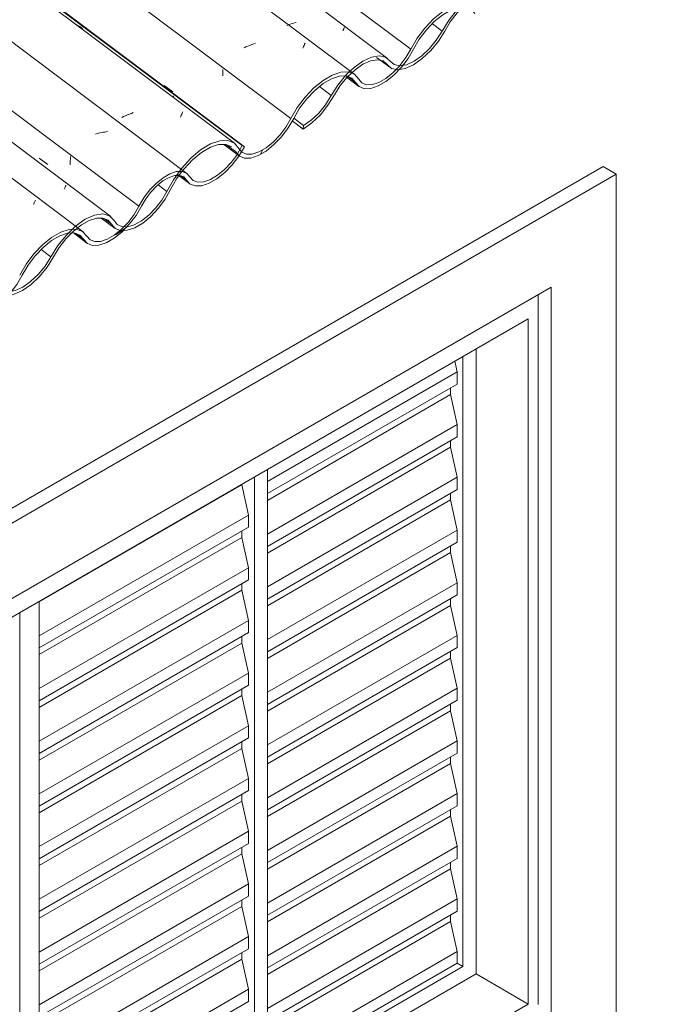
# Model space of a CAD drawing. Header units: metres. Extents: x -15.1 to 0.1, y 4.4 to 14.1.
# Tile 12 of 71: x -6.545 to -5.853, y 6.648 to 7.715. Entities that reach past the tile are written whole.
import ezdxf

# ---------------------------------------------------------------- set-up
doc = ezdxf.new("R2010")
doc.units = ezdxf.units.M
for name, color, linetype, lineweight in [('A-GLAZ', 7, 'Continuous', 5), ('A-GLAZ-CWMG', 7, 'Continuous', 5), ('A-WALL', 7, 'Continuous', 5), ('I-WALL', 7, 'Continuous', 5)]:
    doc.layers.add(name, color=color, linetype=linetype, lineweight=lineweight)
pattern_1 = [(35.687, (-7.777, 10.054), (0.23241475, 0.22210937), [0.0118, -0.2028, 0.0118, -1.347]), (35.687, (-7.777, 10.054), (0.23241475, 0.22210937), [-0.22641, -0.2028, 0.0118, -0.41741, -0.71536]), (35.687, (-7.777, 10.054), (0.23241475, 0.22210937), [-0.85843, 0.0118, -0.2028, 0.0118, -0.48895]), (35.687, (-7.777, 10.054), (0.23241475, 0.22210937), [-1.085, -0.13127, 0.0118, -0.34588]), (137.177, (-7.69, 10.144), (-0.1665248, 0.04396), [0.00654, -0.11229, 0.00654, -0.74603]), (137.177, (-7.69, 10.144), (-0.1665248, 0.04396), [-0.12536, -0.11229, 0.00654, -0.23112, -0.39609]), (137.177, (-7.69, 10.144), (-0.1665248, 0.04396), [-0.47531, 0.00654, -0.11229, 0.00654, -0.27073]), (137.177, (-7.69, 10.144), (-0.1665248, 0.04396), [-0.60067, -0.07268, 0.00654, -0.19151]), (247.064, (-7.661, 10.275), (-0.06588675, -0.266069), [0.0123, -0.21134, 0.0123, -1.404]), (247.064, (-7.661, 10.275), (-0.06588675, -0.266069), [-0.23595, -0.21134, 0.0123, -0.43499, -0.74548]), (247.064, (-7.661, 10.275), (-0.06588675, -0.266069), [-0.89458, 0.0123, -0.21134, 0.0123, -0.50954]), (247.064, (-7.661, 10.275), (-0.06588675, -0.266069), [-1.131, -0.1368, 0.0123, -0.36044])]

# ---------------------------------------------------------------- blocks, each defined once
blk = doc.blocks.new('JANELA DE CORRE_305-ISO_010')
at = {"layer": 'A-GLAZ'}
for p, q in [((-2.9284, 8.4112), (-2.9284, 9.1809)), ((-3.975, 8.5563), (-2.9391, 9.1544)), ((-2.9391, 9.1544), (-2.9391, 8.4114)), ((-2.9956, 8.4441), (-2.9956, 9.1217)), ((-3.0098, 9.1136), (-3.0098, 8.4522)), ((-3.0186, 9.1085), (-3.0161, 9.097)), ((-3.0161, 9.097), (-3.2219, 8.9782)), ((-3.0161, 9.097), (-3.0161, 9.0838)), ((-3.0161, 9.0838), (-3.2219, 8.965)), ((-3.0232, 9.0797), (-3.0232, 9.0725)), ((-3.0232, 9.0725), (-3.2219, 8.9577)), ((-3.0232, 9.0725), (-3.0161, 9.0398)), ((-3.0161, 9.0398), (-3.2219, 8.921)), ((-3.0161, 9.0398), (-3.0161, 9.0266)), ((-3.0161, 9.0266), (-3.2219, 8.9078)), ((-3.0232, 9.0153), (-3.2219, 8.9006)), ((-3.0232, 9.0225), (-3.0232, 9.0153)), ((-3.0232, 9.0153), (-3.0161, 8.9827)), ((-3.236, 8.9829), (-3.236, 8.2971)), ((-3.2219, 8.2889), (-3.2219, 8.9911)), ((-3.0161, 8.9827), (-3.2219, 8.8639)), ((-3.0161, 8.9827), (-3.0161, 8.9695)), ((-3.2495, 8.9745), (-3.4694, 8.8475)), ((-3.2495, 8.9752), (-3.2495, 8.9745)), ((-3.2495, 8.9745), (-3.2424, 8.9418)), ((-3.0161, 8.9695), (-3.2219, 8.8507)), ((-3.0232, 8.9654), (-3.0232, 8.9582)), ((-3.0232, 8.9582), (-3.2219, 8.8434)), ((-3.0232, 8.9582), (-3.0161, 8.9255)), ((-3.2424, 8.9418), (-3.4694, 8.8108)), ((-3.2424, 8.9418), (-3.2424, 8.9286)), ((-3.2424, 8.9286), (-3.4694, 8.7976)), ((-3.2495, 8.9173), (-3.4694, 8.7904)), ((-3.2495, 8.9246), (-3.2495, 8.9173)), ((-3.2495, 8.9173), (-3.2424, 8.8847)), ((-3.0161, 8.9255), (-3.2219, 8.8067)), ((-3.0161, 8.9255), (-3.0161, 8.9123)), ((-3.0161, 8.9123), (-3.2219, 8.7935)), ((-3.0232, 8.9082), (-3.0232, 8.901)), ((-3.0232, 8.901), (-3.2219, 8.7863)), ((-3.0232, 8.901), (-3.0161, 8.8683)), ((-3.2424, 8.8847), (-3.4694, 8.7536)), ((-3.2424, 8.8847), (-3.2424, 8.8715)), ((-3.2424, 8.8715), (-3.4694, 8.7404)), ((-3.2495, 8.8674), (-3.2495, 8.8602)), ((-3.0161, 8.8683), (-3.2219, 8.7495)), ((-3.0161, 8.8683), (-3.0161, 8.8552)), ((-3.2495, 8.8602), (-3.4694, 8.7332)), ((-3.2495, 8.8602), (-3.2424, 8.8275)), ((-3.0161, 8.8552), (-3.2219, 8.7364)), ((-3.4694, 8.1624), (-3.4694, 8.8482)), ((-3.0232, 8.8438), (-3.2219, 8.7291)), ((-3.0232, 8.8511), (-3.0232, 8.8438)), ((-3.0232, 8.8438), (-3.0161, 8.8112)), ((-3.4906, 8.836), (-3.4906, 8.1338)), ((-3.2424, 8.8275), (-3.4694, 8.6965)), ((-3.2424, 8.8275), (-3.2424, 8.8143)), ((-3.2424, 8.8143), (-3.4694, 8.6833)), ((-3.2495, 8.8103), (-3.2495, 8.803)), ((-3.0161, 8.8112), (-3.2219, 8.6924)), ((-3.0161, 8.8112), (-3.0161, 8.798)), ((-3.2495, 8.803), (-3.4694, 8.6761)), ((-3.2495, 8.803), (-3.2424, 8.7704)), ((-3.0161, 8.798), (-3.2219, 8.6792)), ((-3.0232, 8.7939), (-3.0232, 8.7867)), ((-3.0232, 8.7867), (-3.2219, 8.672)), ((-3.0232, 8.7867), (-3.0161, 8.754)), ((-3.2424, 8.7704), (-3.4694, 8.6393)), ((-3.2424, 8.7704), (-3.2424, 8.7572)), ((-3.2424, 8.7572), (-3.4694, 8.6261)), ((-3.2495, 8.7459), (-3.4694, 8.6189)), ((-3.2495, 8.7531), (-3.2495, 8.7459)), ((-3.2495, 8.7459), (-3.2424, 8.7132)), ((-3.0161, 8.754), (-3.2219, 8.6352)), ((-3.0161, 8.754), (-3.0161, 8.7409)), ((-3.0161, 8.7409), (-3.2219, 8.6221)), ((-3.0232, 8.7368), (-3.0232, 8.7295)), ((-3.0232, 8.7295), (-3.2219, 8.6148)), ((-3.0232, 8.7295), (-3.0161, 8.6969)), ((-3.2424, 8.7132), (-3.4694, 8.5822)), ((-3.2424, 8.7132), (-3.2424, 8.7)), ((-3.2424, 8.7), (-3.4694, 8.569)), ((-3.2495, 8.6959), (-3.2495, 8.6887)), ((-3.0161, 8.6969), (-3.2219, 8.5781)), ((-3.0161, 8.6969), (-3.0161, 8.6837)), ((-3.2495, 8.6887), (-3.4694, 8.5617)), ((-3.2495, 8.6887), (-3.2424, 8.6561)), ((-3.0161, 8.6837), (-3.2219, 8.5649)), ((-3.0232, 8.6724), (-3.2219, 8.5577)), ((-3.0232, 8.6796), (-3.0232, 8.6724)), ((-3.0232, 8.6724), (-3.0161, 8.6397)), ((-3.2424, 8.6561), (-3.4694, 8.525)), ((-3.2424, 8.6561), (-3.2424, 8.6429)), ((-3.2424, 8.6429), (-3.4694, 8.5118)), ((-3.0161, 8.6397), (-3.2219, 8.5209)), ((-3.0161, 8.6397), (-3.0161, 8.6265)), ((-3.2495, 8.6316), (-3.4694, 8.5046)), ((-3.2495, 8.6388), (-3.2495, 8.6316)), ((-3.2495, 8.6316), (-3.2424, 8.5989)), ((-3.0161, 8.6265), (-3.2219, 8.5077)), ((-3.0232, 8.6225), (-3.0232, 8.6152)), ((-3.0232, 8.6152), (-3.2219, 8.5005)), ((-3.0232, 8.6152), (-3.0161, 8.5826)), ((-3.2424, 8.5989), (-3.4694, 8.4678)), ((-3.2424, 8.5989), (-3.2424, 8.5857)), ((-3.2424, 8.5857), (-3.4694, 8.4547)), ((-3.2495, 8.5816), (-3.2495, 8.5744)), ((-3.0161, 8.5826), (-3.2219, 8.4638)), ((-3.0161, 8.5826), (-3.0161, 8.5694)), ((-3.2495, 8.5744), (-3.4694, 8.4474)), ((-3.2495, 8.5744), (-3.2424, 8.5417)), ((-3.0161, 8.5694), (-3.2219, 8.4506)), ((-3.0232, 8.5653), (-3.0232, 8.5581)), ((-3.0232, 8.5581), (-3.2219, 8.4434)), ((-3.0232, 8.5581), (-3.0161, 8.5254)), ((-3.2424, 8.5417), (-3.4694, 8.4107)), ((-3.2424, 8.5417), (-3.2424, 8.5286)), ((-3.2424, 8.5286), (-3.4694, 8.3975)), ((-3.2495, 8.5245), (-3.2495, 8.5172)), ((-3.0161, 8.5254), (-3.2219, 8.4066)), ((-3.0161, 8.5254), (-3.0161, 8.5122)), ((-3.2495, 8.5172), (-3.4694, 8.3903)), ((-3.2495, 8.5172), (-3.2424, 8.4846)), ((-3.0161, 8.5122), (-3.2219, 8.3934)), ((-3.0232, 8.5009), (-3.2219, 8.3862)), ((-3.0232, 8.5082), (-3.0232, 8.5009)), ((-3.0232, 8.5009), (-3.0161, 8.4683)), ((-3.2424, 8.4846), (-3.4694, 8.3535)), ((-3.2424, 8.4846), (-3.2424, 8.4714)), ((-3.2424, 8.4714), (-3.4694, 8.3404)), ((-3.0161, 8.4683), (-3.2219, 8.3495)), ((-3.0161, 8.4683), (-3.0161, 8.4559)), ((-3.2495, 8.4601), (-3.4694, 8.3331)), ((-3.2495, 8.4673), (-3.2495, 8.4601)), ((-3.2495, 8.4601), (-3.2424, 8.4274)), ((-3.0161, 8.4559), (-3.2219, 8.3371)), ((-3.0098, 8.4522), (-3.2219, 8.3297)), ((-3.0161, 8.4559), (-3.0098, 8.4522)), ((-3.2219, 8.3134), (-2.9956, 8.4441)), ((-2.9956, 8.4441), (-2.9391, 8.4114)), ((-3.2424, 8.4274), (-3.4694, 8.2964)), ((-3.2424, 8.4274), (-3.2424, 8.4143)), ((-2.9391, 8.4114), (-3.975, 7.8133)), ((-3.2424, 8.4143), (-3.4694, 8.2832))]:
    blk.add_line(p, q, dxfattribs=at)
blk = doc.blocks.new('FP_13-ISO_01')
at = {"layer": 'A-GLAZ-CWMG'}
blk.add_line((-6.4766, 7.4855), (-9.5262, 9.7745), dxfattribs=at)
at = {"layer": 'A-GLAZ-CWMG', "color": 9, "true_color": 0xc0c0c0}
for p, q in [((-6.5292, 7.5175), (-6.5289, 7.5183)), ((-6.5289, 7.5183), (-6.5286, 7.5191)), ((-6.5286, 7.5191), (-6.5283, 7.5198)), ((-6.5304, 7.5148), (-6.53, 7.5158)), ((-6.53, 7.5158), (-6.5296, 7.5167)), ((-6.5296, 7.5167), (-6.5292, 7.5175))]:
    blk.add_line(p, q, dxfattribs=at)
blk = doc.blocks.new('FP_14-ISO_01')
at = {"layer": 'A-GLAZ-CWMG', "color": 9, "true_color": 0xc0c0c0}
for p, q in [((-6.4906, 7.5596), (-6.4905, 7.5611)), ((-6.4905, 7.5611), (-6.4904, 7.5626)), ((-6.4904, 7.5626), (-6.4903, 7.5641)), ((-6.4903, 7.5656), (-6.4903, 7.5671)), ((-6.4903, 7.5641), (-6.4903, 7.5656)), ((-6.4907, 7.5581), (-6.4906, 7.5596))]:
    blk.add_line(p, q, dxfattribs=at)
blk = doc.blocks.new('FP_15-ISO_01')
at = {"layer": 'A-GLAZ-CWMG'}
blk.add_line((-6.364, 7.5487), (-9.4149, 9.8386), dxfattribs=at)
at = {"layer": 'A-GLAZ-CWMG', "color": 9, "true_color": 0xc0c0c0}
for p, q in [((-6.4582, 7.5926), (-6.4598, 7.5922)), ((-6.4565, 7.5929), (-6.4582, 7.5926)), ((-6.4549, 7.5933), (-6.4565, 7.5929)), ((-6.4533, 7.5935), (-6.4549, 7.5933)), ((-6.4517, 7.5938), (-6.4533, 7.5935)), ((-6.4501, 7.594), (-6.4517, 7.5938)), ((-6.4614, 7.5918), (-6.463, 7.5913)), ((-6.4598, 7.5922), (-6.4614, 7.5918))]:
    blk.add_line(p, q, dxfattribs=at)
blk = doc.blocks.new('FP_16-ISO_01')
at = {"layer": 'A-GLAZ-CWMG', "color": 9, "true_color": 0xc0c0c0}
blk.add_line((-6.3785, 7.6312), (-6.3785, 7.6328), dxfattribs=at)
blk = doc.blocks.new('FP_17-ISO_01')
at = {"layer": 'A-GLAZ-CWMG'}
blk.add_line((-6.3748, 7.548), (-6.3608, 7.5375), dxfattribs=at)
blk = doc.blocks.new('FP_18-ISO_01')
at = {"layer": 'A-GLAZ-CWMG'}
blk.add_line((-6.4871, 7.4841), (-6.4723, 7.4729), dxfattribs=at)
blk = doc.blocks.new('Rectangular Mullion - Telha Fibrocimento - Ondulada-1909083-ISO_01')
at = {"layer": 'A-GLAZ-CWMG', "true_color": 0xc0c0c0}
h = blk.add_hatch(dxfattribs=at)
h.set_pattern_fill('FP_2', color=9, style=0, pattern_type=2)
h.set_pattern_definition(pattern_1)
h.paths.add_polyline_path([(-7.0866, 7.1069), (-7.0756, 7.1149), (-7.0663, 7.1242), (-7.0591, 7.1333), (-7.0458, 7.1545), (-7.0369, 7.1649), (-7.028, 7.1727), (-7.0215, 7.1772), (-7.0123, 7.181), (-7.0059, 7.1821), (-6.9994, 7.1804), (-6.9901, 7.1726), (-6.9838, 7.1712), (-6.9744, 7.1732), (-6.9662, 7.177), (-6.9557, 7.1848), (-6.9463, 7.1941), (-6.9391, 7.2033), (-6.923, 7.228), (-6.9169, 7.2353), (-6.9088, 7.243), (-6.9015, 7.2485), (-6.8941, 7.2526), (-6.8862, 7.2552), (-6.8785, 7.255), (-6.8731, 7.2523), (-6.8659, 7.2439), (-6.8602, 7.2417), (-6.8526, 7.2421), (-6.843, 7.2459), (-6.8361, 7.25), (-6.8262, 7.2584), (-6.819, 7.2661), (-6.8102, 7.2789), (-6.7994, 7.2979), (-6.7909, 7.3093), (-6.78, 7.3202), (-6.7708, 7.3273), (-6.7625, 7.3321), (-6.7525, 7.335), (-6.7454, 7.335), (-6.7396, 7.3326), (-6.7315, 7.3227), (-6.7251, 7.3204), (-6.719, 7.3205), (-6.7101, 7.3236), (-6.7024, 7.328), (-6.6927, 7.3362), (-6.6843, 7.3453), (-6.677, 7.3555), (-6.6655, 7.3751), (-6.6566, 7.3864), (-6.6483, 7.3948), (-6.6379, 7.4026), (-6.6305, 7.4067), (-6.6211, 7.4093), (-6.6161, 7.4098), (-6.6123, 7.4135), (-6.6129, 7.4138), (-6.6211, 7.4135), (-6.6316, 7.4097), (-6.6405, 7.4045), (-6.6505, 7.3964), (-6.6617, 7.3841), (-6.6694, 7.3735), (-6.6824, 7.3518), (-6.6873, 7.3453), (-6.6946, 7.3376), (-6.7024, 7.3314), (-6.711, 7.3267), (-6.7173, 7.3247), (-6.7238, 7.3247), (-6.7291, 7.3273), (-6.7367, 7.3366), (-6.7437, 7.3394), (-6.7531, 7.3389), (-6.7625, 7.3356), (-6.7746, 7.3281), (-6.784, 7.3202), (-6.7944, 7.3088), (-6.8029, 7.297), (-6.8154, 7.2748), (-6.8241, 7.2642), (-6.8313, 7.2572), (-6.8376, 7.2523), (-6.8454, 7.248), (-6.853, 7.2459), (-6.8588, 7.246), (-6.8637, 7.2484), (-6.867, 7.2529), (-6.8721, 7.2579), (-6.8795, 7.2597), (-6.8896, 7.2579), (-6.8984, 7.2539), (-6.9095, 7.2459), (-6.919, 7.2369), (-6.9281, 7.2255), (-6.9425, 7.2026), (-6.9494, 7.1941), (-6.9577, 7.1863), (-6.9666, 7.1802), (-6.9757, 7.1765), (-6.9817, 7.1755), (-6.9878, 7.1768), (-6.9971, 7.1849), (-7.0039, 7.1863), (-7.0123, 7.1849), (-7.022, 7.1802), (-7.0322, 7.1727), (-7.0417, 7.1633), (-7.0491, 7.154), (-7.062, 7.1333), (-7.0694, 7.1242), (-7.0776, 7.1165), (-7.086, 7.1106)])
h.paths.add_polyline_path([(-6.5957, 7.3956), (-6.5888, 7.3959), (-6.5792, 7.3994), (-6.5711, 7.4044), (-6.5625, 7.4115), (-6.5534, 7.4217), (-6.5465, 7.4315), (-6.5354, 7.4503), (-6.5266, 7.4614), (-6.5184, 7.4697), (-6.5107, 7.4758), (-6.5008, 7.4813), (-6.4916, 7.4848), (-6.4881, 7.4882), (-6.4916, 7.488), (-6.5008, 7.485), (-6.513, 7.4774), (-6.5221, 7.4697), (-6.5319, 7.4589), (-6.5396, 7.4482), (-6.5507, 7.4293), (-6.5574, 7.4204), (-6.5662, 7.4117), (-6.5723, 7.4068), (-6.5808, 7.4021), (-6.5871, 7.4001), (-6.5938, 7.4001), (-6.5987, 7.4023), (-6.6068, 7.4114), (-6.6099, 7.4123), (-6.6136, 7.4089), (-6.609, 7.4068), (-6.6013, 7.3978), (-6.5963, 7.3959)])
h.paths.add_polyline_path([(-6.4663, 7.4705), (-6.4594, 7.4708), (-6.4504, 7.474), (-6.4416, 7.4794), (-6.4332, 7.4865), (-6.4247, 7.4957), (-6.4185, 7.5041), (-6.4077, 7.5221), (-6.401, 7.5305), (-6.3951, 7.5363), (-6.3898, 7.5405), (-6.3822, 7.5447), (-6.3771, 7.5464), (-6.3754, 7.5464), (-6.3723, 7.5507), (-6.3754, 7.5506), (-6.3833, 7.5477), (-6.3912, 7.5428), (-6.3979, 7.5373), (-6.4054, 7.5291), (-6.4121, 7.5198), (-6.4222, 7.503), (-6.4303, 7.493), (-6.4351, 7.488), (-6.443, 7.4817), (-6.4515, 7.477), (-6.4576, 7.475), (-6.4645, 7.475), (-6.4689, 7.4767), (-6.4777, 7.4861), (-6.4842, 7.4882), (-6.489, 7.484), (-6.4859, 7.4841), (-6.48, 7.4818), (-6.4719, 7.4727)])
h.paths.add_polyline_path([(-6.3546, 7.5351), (-6.3477, 7.5354), (-6.3385, 7.5388), (-6.3293, 7.5446), (-6.321, 7.5516), (-6.3127, 7.5608), (-6.3063, 7.5697), (-6.3016, 7.5775), (-6.3039, 7.5788), (-6.3111, 7.567), (-6.3183, 7.558), (-6.323, 7.5531), (-6.3321, 7.546), (-6.3398, 7.5417), (-6.3457, 7.5396), (-6.3531, 7.5396), (-6.3573, 7.5411), (-6.3656, 7.5494), (-6.3694, 7.5505), (-6.3724, 7.5465), (-6.3711, 7.5464), (-6.367, 7.5445), (-6.3603, 7.5371)])
at = {"layer": 'A-GLAZ-CWMG'}
for p, q in [((-6.3039, 7.5788), (-9.3583, 9.8713)), ((-6.3016, 7.5775), (-9.358, 9.8715)), ((-6.416, 7.5132), (-9.471, 9.8062)), ((-6.3039, 7.5788), (-6.309, 7.5698)), ((-6.3016, 7.5775), (-6.3039, 7.5788)), ((-6.3642, 7.5414), (-6.3703, 7.546)), ((-6.4758, 7.4771), (-6.4843, 7.4835))]:
    blk.add_line(p, q, dxfattribs=at)
for points in [[(-6.3642, 7.5414, 0), (-6.3603, 7.5371, 0), (-6.3546, 7.5351, 0), (-6.3477, 7.5354, 0), (-6.3398, 7.538, 0), (-6.3314, 7.5429, 0), (-6.3229, 7.5497, 0), (-6.3149, 7.558, 0), (-6.3076, 7.5675, 0), (-6.3016, 7.5775, 0)], [(-6.3092, 7.5696, 0), (-6.3157, 7.5608, 0), (-6.323, 7.5531, 0), (-6.3307, 7.5467, 0), (-6.3385, 7.5422, 0), (-6.3457, 7.5396, 0), (-6.3521, 7.5393, 0), (-6.3573, 7.5411, 0), (-6.3609, 7.545, 0)], [(-6.3609, 7.545, 0), (-6.3643, 7.5489, 0), (-6.3693, 7.5508, 0), (-6.3754, 7.5506, 0), (-6.3823, 7.5482, 0), (-6.3898, 7.5439, 0), (-6.3973, 7.5379, 0), (-6.4044, 7.5305, 0), (-6.4107, 7.5221, 0), (-6.416, 7.5132, 0)], [(-6.4132, 7.5131, 0), (-6.4085, 7.5211, 0), (-6.4029, 7.5285, 0), (-6.3965, 7.5351, 0), (-6.3899, 7.5405, 0), (-6.3833, 7.5443, 0), (-6.3771, 7.5464, 0), (-6.3716, 7.5466, 0), (-6.3673, 7.5449, 0), (-6.3642, 7.5414, 0)], [(-6.4758, 7.4771, 0), (-6.4719, 7.4727, 0), (-6.4663, 7.4705, 0), (-6.4594, 7.4708, 0), (-6.4515, 7.4734, 0), (-6.443, 7.4783, 0), (-6.4345, 7.4851, 0), (-6.4264, 7.4935, 0), (-6.4191, 7.503, 0), (-6.4132, 7.5131, 0)], [(-6.416, 7.5132, 0), (-6.4213, 7.5041, 0), (-6.4278, 7.4955, 0), (-6.4351, 7.488, 0), (-6.4428, 7.4818, 0), (-6.4504, 7.4774, 0), (-6.4576, 7.475, 0), (-6.4639, 7.4748, 0), (-6.4689, 7.4767, 0), (-6.4724, 7.4807, 0)], [(-6.4724, 7.4807, 0), (-6.477, 7.4858, 0), (-6.4835, 7.4883, 0), (-6.4916, 7.488, 0), (-6.5008, 7.485, 0), (-6.5107, 7.4792, 0), (-6.5206, 7.4712, 0), (-6.53, 7.4614, 0), (-6.5384, 7.4503, 0), (-6.5453, 7.4385, 0)], [(-6.5425, 7.4385, 0), (-6.5362, 7.4493, 0), (-6.5285, 7.4594, 0), (-6.5199, 7.4684, 0), (-6.5108, 7.4758, 0), (-6.5018, 7.481, 0), (-6.4933, 7.4838, 0), (-6.4859, 7.4841, 0), (-6.48, 7.4818, 0), (-6.4758, 7.4771, 0)], [(-6.6052, 7.4023, 0), (-6.6013, 7.3978, 0), (-6.5957, 7.3956, 0), (-6.5888, 7.3959, 0), (-6.5808, 7.3985, 0), (-6.5723, 7.4034, 0), (-6.5638, 7.4103, 0), (-6.5556, 7.4187, 0), (-6.5484, 7.4283, 0), (-6.5425, 7.4385, 0)]]:
    blk.add_polyline3d(points, dxfattribs=at)
for name in ['FP_15-ISO_01', 'FP_13-ISO_01', 'FP_16-ISO_01', 'FP_14-ISO_01', 'FP_17-ISO_01', 'FP_18-ISO_01']:
    blk.add_blockref(name, (0, 0), dxfattribs=at)
blk = doc.blocks.new('FP_21-ISO_01')
at = {"layer": 'A-GLAZ-CWMG'}
blk.add_line((-6.3239, 7.5801), (-6.3073, 7.5676), dxfattribs=at)
blk = doc.blocks.new('FP_22-ISO_01')
at = {"layer": 'A-GLAZ-CWMG'}
blk.add_line((-6.4568, 7.5002), (-6.4419, 7.4891), dxfattribs=at)
blk = doc.blocks.new('FP_27-ISO_01')
at = {"layer": 'A-GLAZ-CWMG'}
blk.add_line((-6.4463, 7.5018), (-9.4967, 9.7914), dxfattribs=at)
at = {"layer": 'A-GLAZ-CWMG', "color": 9, "true_color": 0xc0c0c0}
for p, q in [((-6.4969, 7.5316), (-6.4966, 7.5323)), ((-6.4966, 7.5323), (-6.4963, 7.533)), ((-6.4963, 7.533), (-6.496, 7.5336)), ((-6.496, 7.5336), (-6.4958, 7.5342)), ((-6.4958, 7.5342), (-6.4955, 7.5348)), ((-6.4955, 7.5348), (-6.4953, 7.5353)), ((-6.4953, 7.5353), (-6.4951, 7.5358))]:
    blk.add_line(p, q, dxfattribs=at)
blk = doc.blocks.new('FP_28-ISO_01')
at = {"layer": 'A-GLAZ-CWMG', "color": 9, "true_color": 0xc0c0c0}
blk.add_line((-6.524, 7.5653), (-6.5148, 7.5583), dxfattribs=at)
blk = doc.blocks.new('FP_29-ISO_01')
at = {"layer": 'A-GLAZ-CWMG'}
blk.add_line((-6.3123, 7.5815), (-9.4448, 9.9326), dxfattribs=at)
at = {"layer": 'A-GLAZ-CWMG', "color": 9, "true_color": 0xc0c0c0}
for p, q in [((-6.4835, 7.7099), (-6.4851, 7.7107)), ((-6.4818, 7.7089), (-6.4835, 7.7099)), ((-6.4802, 7.7079), (-6.4818, 7.7089)), ((-6.4787, 7.7069), (-6.4802, 7.7079)), ((-6.4771, 7.7058), (-6.4787, 7.7069)), ((-6.4221, 7.6146), (-6.4242, 7.6138)), ((-6.3691, 7.6137), (-6.3688, 7.6146)), ((-6.3688, 7.6146), (-6.3684, 7.6155)), ((-6.4326, 7.6104), (-6.4346, 7.6095)), ((-6.4305, 7.6113), (-6.4326, 7.6104)), ((-6.4284, 7.6122), (-6.4305, 7.6113)), ((-6.4263, 7.613), (-6.4284, 7.6122)), ((-6.4242, 7.6138), (-6.4263, 7.613)), ((-6.3708, 7.6096), (-6.3704, 7.6107)), ((-6.3704, 7.6107), (-6.37, 7.6118)), ((-6.37, 7.6118), (-6.3695, 7.6128)), ((-6.3695, 7.6128), (-6.3691, 7.6137))]:
    blk.add_line(p, q, dxfattribs=at)
blk = doc.blocks.new('FP_30-ISO_01')
at = {"layer": 'A-GLAZ-CWMG', "color": 9, "true_color": 0xc0c0c0}
for p, q in [((-6.325, 7.6558), (-6.3249, 7.6572)), ((-6.3249, 7.6572), (-6.3248, 7.6586)), ((-6.3248, 7.6601), (-6.3248, 7.6615)), ((-6.3248, 7.6586), (-6.3248, 7.6601)), ((-6.325, 7.6544), (-6.325, 7.6558)), ((-6.3885, 7.644), (-6.3792, 7.637))]:
    blk.add_line(p, q, dxfattribs=at)
blk = doc.blocks.new('FP_31-ISO_01')
at = {"layer": 'A-GLAZ-CWMG'}
blk.add_line((-6.1817, 7.6559), (-9.2314, 9.9449), dxfattribs=at)
at = {"layer": 'A-GLAZ-CWMG', "color": 9, "true_color": 0xc0c0c0}
for p, q in [((-6.2915, 7.6892), (-6.2936, 7.6884)), ((-6.2894, 7.69), (-6.2915, 7.6892)), ((-6.2365, 7.6883), (-6.2362, 7.6891)), ((-6.2362, 7.6891), (-6.2358, 7.6899)), ((-6.2999, 7.6859), (-6.3019, 7.685)), ((-6.2978, 7.6868), (-6.2999, 7.6859)), ((-6.2957, 7.6876), (-6.2978, 7.6868)), ((-6.2936, 7.6884), (-6.2957, 7.6876)), ((-6.2382, 7.6844), (-6.2377, 7.6854)), ((-6.2377, 7.6854), (-6.2373, 7.6864)), ((-6.2373, 7.6864), (-6.2369, 7.6874)), ((-6.2369, 7.6874), (-6.2365, 7.6883))]:
    blk.add_line(p, q, dxfattribs=at)
blk = doc.blocks.new('FP_39-ISO_01')
at = {"layer": 'A-GLAZ-CWMG'}
blk.add_line((-6.1912, 7.6534), (-6.1773, 7.643), dxfattribs=at)
blk = doc.blocks.new('Rectangular Mullion - Telha Fibrocimento - Ondulada-V20-ISO_01')
at = {"layer": 'A-GLAZ-CWMG', "true_color": 0xc0c0c0}
h = blk.add_hatch(dxfattribs=at)
h.set_pattern_fill('FP_2', color=9, style=0, pattern_type=2)
h.set_pattern_definition(pattern_1)
h.paths.add_polyline_path([(-6.6623, 7.3518), (-6.6513, 7.3599), (-6.642, 7.3692), (-6.6348, 7.3783), (-6.621, 7.4001), (-6.612, 7.4103), (-6.6037, 7.4177), (-6.5972, 7.4221), (-6.588, 7.426), (-6.5816, 7.427), (-6.5753, 7.4256), (-6.5662, 7.4177), (-6.5612, 7.4166), (-6.5574, 7.4204), (-6.5638, 7.422), (-6.5728, 7.4298), (-6.5799, 7.4312), (-6.588, 7.4298), (-6.5983, 7.4248), (-6.6091, 7.4166), (-6.6174, 7.4082), (-6.6265, 7.3964), (-6.6392, 7.3765), (-6.6452, 7.3692), (-6.6533, 7.3614), (-6.6618, 7.3552)])
h.paths.add_polyline_path([(-6.5578, 7.4165), (-6.5501, 7.4182), (-6.5419, 7.422), (-6.5314, 7.4297), (-6.522, 7.4391), (-6.5148, 7.4482), (-6.4984, 7.4734), (-6.4926, 7.4803), (-6.4842, 7.4882), (-6.4758, 7.4943), (-6.4689, 7.4979), (-6.4619, 7.5001), (-6.4542, 7.4999), (-6.4493, 7.4978), (-6.4416, 7.4889), (-6.4365, 7.4869), (-6.4343, 7.4889), (-6.4323, 7.4909), (-6.4351, 7.4913), (-6.4395, 7.4935), (-6.4438, 7.4989), (-6.4483, 7.5029), (-6.4552, 7.5047), (-6.4653, 7.5028), (-6.4758, 7.4977), (-6.4859, 7.4902), (-6.4947, 7.4818), (-6.5043, 7.4697), (-6.5176, 7.4482), (-6.5272, 7.4371), (-6.5334, 7.4313), (-6.5424, 7.4251), (-6.5514, 7.4214), (-6.5542, 7.4207), (-6.5574, 7.4169)])
h.paths.add_polyline_path([(-6.4329, 7.4868), (-6.4278, 7.4873), (-6.4187, 7.4909), (-6.4118, 7.4949), (-6.4019, 7.5034), (-6.3948, 7.511), (-6.3868, 7.5221), (-6.3751, 7.5429), (-6.3643, 7.5566), (-6.3555, 7.5654), (-6.3457, 7.5728), (-6.3375, 7.5773), (-6.3282, 7.58), (-6.3211, 7.5799), (-6.3153, 7.5775), (-6.309, 7.5698), (-6.3064, 7.5743), (-6.3124, 7.5816), (-6.3194, 7.5844), (-6.3293, 7.5837), (-6.3385, 7.5804), (-6.35, 7.5733), (-6.3603, 7.5646), (-6.3712, 7.5523), (-6.3788, 7.5416), (-6.3912, 7.5198), (-6.3979, 7.511), (-6.407, 7.5021), (-6.4133, 7.4973), (-6.4213, 7.4929), (-6.4296, 7.4901), (-6.4327, 7.487)])
h.paths.add_polyline_path([(-6.3017, 7.5653), (-6.2947, 7.5654), (-6.2858, 7.5686), (-6.2781, 7.573), (-6.2684, 7.5811), (-6.26, 7.5903), (-6.2527, 7.6005), (-6.2412, 7.6201), (-6.2323, 7.6314), (-6.224, 7.6397), (-6.2136, 7.6476), (-6.2062, 7.6517), (-6.1968, 7.6543), (-6.1919, 7.6548), (-6.188, 7.6585), (-6.1887, 7.6587), (-6.1968, 7.6584), (-6.2073, 7.6546), (-6.2162, 7.6495), (-6.2262, 7.6414), (-6.2375, 7.629), (-6.2451, 7.6185), (-6.2581, 7.5968), (-6.263, 7.5903), (-6.2704, 7.5826), (-6.2798, 7.5754), (-6.2867, 7.5717), (-6.293, 7.5697), (-6.2996, 7.5697), (-6.3052, 7.5716), (-6.3073, 7.5676), (-6.3039, 7.5662)])
h.paths.add_polyline_path([(-6.1714, 7.6406), (-6.1645, 7.6408), (-6.1556, 7.644), (-6.148, 7.6484), (-6.1383, 7.6565), (-6.1292, 7.6666), (-6.1224, 7.6762), (-6.1111, 7.6952), (-6.1023, 7.7064), (-6.0934, 7.7152), (-6.0864, 7.7208), (-6.0765, 7.7263), (-6.0673, 7.7298), (-6.0638, 7.7331), (-6.0673, 7.733), (-6.0765, 7.7299), (-6.0887, 7.7223), (-6.0963, 7.7162), (-6.1076, 7.7039), (-6.1153, 7.6932), (-6.1264, 7.6743), (-6.1332, 7.6654), (-6.1402, 7.658), (-6.148, 7.6518), (-6.1565, 7.6471), (-6.1628, 7.645), (-6.1695, 7.645), (-6.1741, 7.6468), (-6.1826, 7.6563), (-6.1856, 7.6573), (-6.1894, 7.6538), (-6.185, 7.6521), (-6.177, 7.6428), (-6.172, 7.6408)])
h.paths.add_polyline_path([(-6.042, 7.7155), (-6.0351, 7.7157), (-6.0262, 7.7189), (-6.0174, 7.7243), (-6.0089, 7.7314), (-6.0004, 7.7407), (-5.9942, 7.7491), (-5.9829, 7.7677), (-5.9767, 7.7755), (-5.9708, 7.7812), (-5.9655, 7.7855), (-5.9579, 7.7896), (-5.9528, 7.7913), (-5.9511, 7.7914), (-5.948, 7.7956), (-5.9511, 7.7955), (-5.959, 7.7927), (-5.9669, 7.7878), (-5.973, 7.7828), (-5.9812, 7.7741), (-5.987, 7.7661), (-5.9979, 7.748), (-6.006, 7.738), (-6.0109, 7.7329), (-6.0187, 7.7266), (-6.0272, 7.722), (-6.0333, 7.72), (-6.0402, 7.72), (-6.045, 7.7221), (-6.0527, 7.7308), (-6.06, 7.7331), (-6.0647, 7.7289), (-6.0616, 7.7291), (-6.0557, 7.7268), (-6.0476, 7.7176)])
h.paths.add_polyline_path([(-5.9304, 7.78), (-5.9234, 7.7803), (-5.9142, 7.7838), (-5.9065, 7.7884), (-5.8968, 7.7966), (-5.8884, 7.8058), (-5.8821, 7.8146), (-5.8774, 7.8225), (-5.8796, 7.8238), (-5.8864, 7.8125), (-5.894, 7.803), (-5.8987, 7.798), (-5.9071, 7.7913), (-5.9155, 7.7867), (-5.9214, 7.7846), (-5.9288, 7.7846), (-5.9335, 7.7866), (-5.9413, 7.7943), (-5.9451, 7.7955), (-5.9481, 7.7915), (-5.9468, 7.7913), (-5.9427, 7.7895), (-5.9354, 7.7819), (-5.933, 7.781)])
at = {"layer": 'A-GLAZ-CWMG'}
for p, q in [((-6.121, 7.6834), (-9.1761, 9.9765)), ((-6.2511, 7.6082), (-9.3063, 9.9013)), ((-6.1809, 7.6473), (-6.1894, 7.6537)), ((-6.3111, 7.5723), (-6.3216, 7.5802)), ((-6.3856, 7.5291), (-6.3951, 7.5363)), ((-6.4456, 7.4935), (-6.4542, 7.4999)), ((-6.5114, 7.4582), (-6.522, 7.4662))]:
    blk.add_line(p, q, dxfattribs=at)
for points in [[(-6.0481, 7.7256, 0), (-6.0527, 7.7308, 0), (-6.0592, 7.7333, 0), (-6.0673, 7.733, 0), (-6.0765, 7.7299, 0), (-6.0864, 7.7242, 0), (-6.0963, 7.7162, 0), (-6.1057, 7.7064, 0), (-6.1141, 7.6952, 0), (-6.121, 7.6834, 0)], [(-6.1182, 7.6835, 0), (-6.1119, 7.6942, 0), (-6.1042, 7.7044, 0), (-6.0956, 7.7134, 0), (-6.0865, 7.7207, 0), (-6.0775, 7.7259, 0), (-6.069, 7.7288, 0), (-6.0616, 7.7291, 0), (-6.0557, 7.7268, 0), (-6.0515, 7.7221, 0)], [(-6.1809, 7.6473, 0), (-6.177, 7.6428, 0), (-6.1714, 7.6406, 0), (-6.1645, 7.6408, 0), (-6.1565, 7.6435, 0), (-6.148, 7.6484, 0), (-6.1395, 7.6552, 0), (-6.1314, 7.6637, 0), (-6.1241, 7.6733, 0), (-6.1182, 7.6835, 0)], [(-6.121, 7.6834, 0), (-6.1264, 7.6743, 0), (-6.1329, 7.6656, 0)], [(-6.1775, 7.6509, 0), (-6.1821, 7.6562, 0), (-6.1887, 7.6587, 0), (-6.1968, 7.6584, 0), (-6.2062, 7.6553, 0), (-6.2162, 7.6495, 0), (-6.2262, 7.6414, 0), (-6.2357, 7.6314, 0), (-6.2442, 7.6201, 0), (-6.2511, 7.6082, 0)], [(-6.1331, 7.6654, 0), (-6.1402, 7.658, 0), (-6.148, 7.6518, 0), (-6.1556, 7.6474, 0), (-6.1628, 7.645, 0), (-6.169, 7.6448, 0), (-6.1741, 7.6468, 0), (-6.1775, 7.6509, 0)], [(-6.2481, 7.6084, 0), (-6.2418, 7.6193, 0), (-6.234, 7.6296, 0), (-6.2253, 7.6387, 0), (-6.2161, 7.6461, 0), (-6.207, 7.6514, 0), (-6.1985, 7.6542, 0), (-6.191, 7.6545, 0), (-6.185, 7.6521, 0), (-6.1809, 7.6473, 0)], [(-6.3111, 7.5723, 0), (-6.3073, 7.5676, 0), (-6.3017, 7.5653, 0), (-6.2947, 7.5654, 0), (-6.2867, 7.568, 0), (-6.2781, 7.573, 0), (-6.2695, 7.5799, 0), (-6.2613, 7.5885, 0), (-6.254, 7.5982, 0), (-6.2481, 7.6084, 0)], [(-6.2511, 7.6082, 0), (-6.2565, 7.599, 0), (-6.263, 7.5903, 0), (-6.2704, 7.5826, 0), (-6.2781, 7.5764, 0), (-6.2858, 7.572, 0), (-6.293, 7.5697, 0), (-6.2992, 7.5695, 0), (-6.3042, 7.5716, 0), (-6.3077, 7.5758, 0)], [(-6.3077, 7.5758, 0), (-6.3124, 7.5816, 0), (-6.3194, 7.5844, 0), (-6.3282, 7.5841, 0), (-6.3383, 7.5806, 0), (-6.349, 7.5741, 0), (-6.3597, 7.5652, 0), (-6.3698, 7.5542, 0), (-6.3786, 7.5419, 0), (-6.3856, 7.5291, 0)], [(-6.3693, 7.5509, 0), (-6.367, 7.5538, 0), (-6.3578, 7.5635, 0), (-6.3481, 7.5714, 0), (-6.3385, 7.577, 0), (-6.3295, 7.5799, 0), (-6.3216, 7.5801, 0), (-6.3153, 7.5775, 0)], [(-6.3817, 7.5313, 0), (-6.3751, 7.5429, 0), (-6.3693, 7.5509, 0)], [(-6.4456, 7.4935, 0), (-6.4416, 7.4889, 0), (-6.4359, 7.4866, 0), (-6.4287, 7.487, 0), (-6.4205, 7.4898, 0), (-6.4118, 7.4949, 0), (-6.4031, 7.5021, 0), (-6.3948, 7.511, 0), (-6.3875, 7.5209, 0), (-6.3817, 7.5313, 0)], [(-6.3856, 7.5291, 0), (-6.3912, 7.5198, 0), (-6.3979, 7.511, 0), (-6.4054, 7.5034, 0), (-6.4133, 7.4973, 0), (-6.4211, 7.493, 0), (-6.4283, 7.4909, 0), (-6.4345, 7.491, 0), (-6.4394, 7.4933, 0), (-6.4427, 7.4978, 0)], [(-6.4427, 7.4978, 0), (-6.4478, 7.5028, 0), (-6.4551, 7.5047, 0), (-6.464, 7.5034, 0), (-6.4741, 7.4989, 0), (-6.4846, 7.4915, 0), (-6.4947, 7.4818, 0), (-6.5038, 7.4705, 0), (-6.5114, 7.4582, 0)], [(-6.5086, 7.4581, 0), (-6.5025, 7.4682, 0), (-6.4951, 7.4777, 0), (-6.4869, 7.4861, 0), (-6.4784, 7.4928, 0), (-6.4699, 7.4976, 0), (-6.4619, 7.5001, 0), (-6.455, 7.5003, 0), (-6.4495, 7.498, 0), (-6.4456, 7.4935, 0)], [(-6.5711, 7.4219, 0), (-6.5662, 7.4177, 0), (-6.5596, 7.4162, 0), (-6.5514, 7.4176, 0), (-6.5424, 7.4217, 0), (-6.533, 7.4283, 0), (-6.5238, 7.4369, 0), (-6.5155, 7.447, 0), (-6.5086, 7.4581, 0)], [(-6.5114, 7.4582, 0), (-6.5176, 7.4482, 0), (-6.5252, 7.4391, 0), (-6.5334, 7.4313, 0), (-6.5419, 7.4253, 0), (-6.5501, 7.4217, 0), (-6.5574, 7.4204, 0)]]:
    blk.add_polyline3d(points, dxfattribs=at)
for name in ['FP_31-ISO_01', 'FP_29-ISO_01', 'FP_30-ISO_01', 'FP_27-ISO_01', 'FP_28-ISO_01', 'FP_39-ISO_01', 'FP_21-ISO_01', 'FP_22-ISO_01']:
    blk.add_blockref(name, (0, 0), dxfattribs=at)
blk = doc.blocks.new('FP_43-ISO_01')
at = {"layer": 'A-GLAZ-CWMG'}
blk.add_line((-6.1581, 7.6744), (-6.1439, 7.6638), dxfattribs=at)
blk = doc.blocks.new('FP_44-ISO_01')
at = {"layer": 'A-GLAZ-CWMG'}
blk.add_line((-6.1464, 7.6735), (-9.1979, 9.9639), dxfattribs=at)
at = {"layer": 'A-GLAZ-CWMG', "color": 9, "true_color": 0xc0c0c0}
for p, q in [((-6.2527, 7.7102), (-6.2546, 7.7095)), ((-6.2509, 7.7108), (-6.2527, 7.7102)), ((-6.2491, 7.7114), (-6.2509, 7.7108)), ((-6.2472, 7.7119), (-6.2491, 7.7114)), ((-6.2454, 7.7124), (-6.2472, 7.7119)), ((-6.2546, 7.7095), (-6.2556, 7.7091)), ((-6.1947, 7.7032), (-6.1944, 7.7039)), ((-6.1944, 7.7039), (-6.1941, 7.7045)), ((-6.1941, 7.7045), (-6.1939, 7.7051)), ((-6.1939, 7.7051), (-6.1936, 7.7056)), ((-6.1936, 7.7056), (-6.1934, 7.7061)), ((-6.1934, 7.7061), (-6.1932, 7.7066)), ((-6.1932, 7.7066), (-6.193, 7.707))]:
    blk.add_line(p, q, dxfattribs=at)
blk = doc.blocks.new('Rectangular Mullion - Telha Fibrocimento - Ondulada-V40-ISO_01')
at = {"layer": 'A-GLAZ-CWMG', "true_color": 0xc0c0c0}
h = blk.add_hatch(dxfattribs=at)
h.set_pattern_fill('FP_2', color=9, style=0, pattern_type=2)
h.set_pattern_definition(pattern_1)
h.paths.add_polyline_path([(-6.238, 7.5968), (-6.227, 7.6049), (-6.2177, 7.6141), (-6.2105, 7.6232), (-6.1967, 7.645), (-6.1878, 7.6553), (-6.1794, 7.6626), (-6.173, 7.6671), (-6.1637, 7.6709), (-6.1573, 7.672), (-6.1511, 7.6705), (-6.142, 7.6626), (-6.1369, 7.6615), (-6.1332, 7.6654), (-6.1392, 7.6667), (-6.1485, 7.6748), (-6.1556, 7.6762), (-6.1648, 7.6743), (-6.173, 7.6705), (-6.1848, 7.6616), (-6.1932, 7.6532), (-6.2022, 7.6414), (-6.2143, 7.6223), (-6.2209, 7.6141), (-6.2303, 7.6055), (-6.2375, 7.6005), (-6.2378, 7.5981)])
h.paths.add_polyline_path([(-6.1335, 7.6615), (-6.1258, 7.6631), (-6.1176, 7.6669), (-6.1071, 7.6747), (-6.0978, 7.684), (-6.0905, 7.6932), (-6.0741, 7.7184), (-6.0683, 7.7252), (-6.0599, 7.7332), (-6.0515, 7.7392), (-6.0446, 7.7429), (-6.0377, 7.7451), (-6.0299, 7.7449), (-6.025, 7.7428), (-6.0174, 7.7338), (-6.0122, 7.7318), (-6.01, 7.7338), (-6.008, 7.7359), (-6.0109, 7.7362), (-6.0151, 7.7383), (-6.0185, 7.7429), (-6.024, 7.7479), (-6.031, 7.7497), (-6.041, 7.7478), (-6.0515, 7.7426), (-6.0617, 7.7352), (-6.0704, 7.7268), (-6.0796, 7.7154), (-6.0934, 7.6932), (-6.1009, 7.684), (-6.1091, 7.6762), (-6.1181, 7.6701), (-6.1271, 7.6664), (-6.1299, 7.6656), (-6.1332, 7.6618)])
h.paths.add_polyline_path([(-6.0086, 7.7317), (-6.0036, 7.7322), (-5.9963, 7.7347), (-5.9864, 7.7408), (-5.9776, 7.7484), (-5.9705, 7.756), (-5.9633, 7.7658), (-5.9508, 7.7878), (-5.9401, 7.8015), (-5.9312, 7.8104), (-5.9222, 7.8173), (-5.9124, 7.8225), (-5.9039, 7.8249), (-5.8968, 7.8249), (-5.8911, 7.8225), (-5.8848, 7.8148), (-5.8822, 7.8193), (-5.8881, 7.8265), (-5.8951, 7.8294), (-5.9046, 7.8288), (-5.914, 7.8255), (-5.9269, 7.8173), (-5.936, 7.8095), (-5.9469, 7.7972), (-5.9558, 7.7842), (-5.9669, 7.7647), (-5.9736, 7.756), (-5.9829, 7.7469), (-5.989, 7.7422), (-5.997, 7.7379), (-6.0054, 7.7351), (-6.0084, 7.7319)])
h.paths.add_polyline_path([(-5.8774, 7.8103), (-5.8704, 7.8104), (-5.8615, 7.8135), (-5.8538, 7.818), (-5.8441, 7.8261), (-5.8357, 7.8352), (-5.8293, 7.8439), (-5.8169, 7.8651), (-5.808, 7.8763), (-5.7998, 7.8847), (-5.7893, 7.8925), (-5.7815, 7.8968), (-5.7726, 7.8992), (-5.7661, 7.8992), (-5.7605, 7.8968), (-5.7527, 7.8878), (-5.7472, 7.8856), (-5.7402, 7.8858), (-5.7306, 7.8893), (-5.7237, 7.8934), (-5.714, 7.9015), (-5.7056, 7.9106), (-5.6993, 7.9192), (-5.6861, 7.9412), (-5.678, 7.9513), (-5.6699, 7.9595), (-5.6599, 7.967), (-5.6522, 7.9712), (-5.6448, 7.9737), (-5.6366, 7.9737), (-5.6314, 7.9717), (-5.6233, 7.9626), (-5.6178, 7.9604), (-5.6108, 7.9607), (-5.6029, 7.9633), (-5.5943, 7.9683), (-5.5846, 7.9764), (-5.5763, 7.9855), (-5.5699, 7.9941), (-5.5591, 8.0121), (-5.5517, 8.0211), (-5.5465, 8.0262), (-5.5412, 8.0304), (-5.5338, 8.0345), (-5.5285, 8.0363), (-5.5226, 8.0363), (-5.5187, 8.0348), (-5.5117, 8.027), (-5.5061, 8.025), (-5.4991, 8.0253), (-5.4912, 8.028), (-5.4822, 8.0333), (-5.4721, 8.042), (-5.4641, 8.0508), (-5.4578, 8.0595), (-5.4531, 8.0674), (-5.4553, 8.0687), (-5.4622, 8.0574), (-5.4698, 8.048), (-5.4757, 8.042), (-5.4828, 8.0363), (-5.4912, 8.0316), (-5.4972, 8.0296), (-5.5046, 8.0296), (-5.5087, 8.031), (-5.517, 8.0393), (-5.5215, 8.0407), (-5.5275, 8.0402), (-5.5347, 8.0376), (-5.5412, 8.0339), (-5.5487, 8.0278), (-5.5558, 8.0204), (-5.5622, 8.0121), (-5.5736, 7.993), (-5.5812, 7.9834), (-5.5871, 7.9774), (-5.5944, 7.9716), (-5.6029, 7.967), (-5.609, 7.9649), (-5.6159, 7.9649), (-5.6207, 7.967), (-5.6284, 7.9757), (-5.6358, 7.9782), (-5.6436, 7.9778), (-5.6522, 7.9749), (-5.6644, 7.9673), (-5.672, 7.9612), (-5.6815, 7.9513), (-5.6904, 7.9392), (-5.7021, 7.9192), (-5.7086, 7.9106), (-5.716, 7.903), (-5.7237, 7.8967), (-5.7322, 7.892), (-5.7385, 7.89), (-5.7452, 7.89), (-5.7502, 7.8923), (-5.7578, 7.9011), (-5.7655, 7.9036), (-5.7738, 7.903), (-5.7819, 7.9002), (-5.7919, 7.8944), (-5.8019, 7.8863), (-5.8127, 7.8746), (-5.8203, 7.8643), (-5.8322, 7.8439), (-5.8387, 7.8352), (-5.8461, 7.8276), (-5.8539, 7.8213), (-5.8624, 7.8166), (-5.8687, 7.8146), (-5.8753, 7.8146), (-5.8809, 7.8166), (-5.883, 7.8126), (-5.8827, 7.8125)])
h = blk.add_hatch(dxfattribs=at)
h.set_pattern_fill('FP_5', color=9, style=0, pattern_type=2)
h.set_pattern_definition([(330, (-5.311, 10.925), (0.2298954, -0.0663695), [0.01095, -0.18814, 0.01095, -1.25]), (330, (-5.311, 10.925), (0.2298954, -0.0663695), [-0.21004, -0.18814, 0.01095, -0.38724, -0.66365]), (330, (-5.311, 10.925), (0.2298954, -0.0663695), [-0.79638, 0.01095, -0.18814, 0.01095, -0.4536]), (330, (-5.311, 10.925), (0.2298954, -0.0663695), [-1.006, -0.12178, 0.01095, -0.32087]), (111.206, (-5.225, 10.909), (-0.1647206, 0.291817), [0.01311, -0.22522, 0.01311, -1.496]), (111.206, (-5.225, 10.909), (-0.1647206, 0.291817), [-0.25144, -0.22522, 0.01311, -0.46356, -0.79444]), (111.206, (-5.225, 10.909), (-0.1647206, 0.291817), [-0.95333, 0.01311, -0.22522, 0.01311, -0.543]), (111.206, (-5.225, 10.909), (-0.1647206, 0.291817), [-1.205, -0.14578, 0.01311, -0.38411]), (234.896, (-5.196, 11.025), (-0.0651715, -0.2254494), [0.00825, -0.14167, 0.00825, -0.94122]), (234.896, (-5.196, 11.025), (-0.0651715, -0.2254494), [-0.15816, -0.14167, 0.00825, -0.29159, -0.49972]), (234.896, (-5.196, 11.025), (-0.0651715, -0.2254494), [-0.59966, 0.00825, -0.14167, 0.00825, -0.34156]), (234.896, (-5.196, 11.025), (-0.0651715, -0.2254494), [-0.75782, -0.0917, 0.00825, -0.24161])])
h.paths.add_polyline_path([(-6.238, 7.5968), (-6.2375, 7.6005), (-6.2483, 7.6082), (-6.2497, 7.6056), (-6.2387, 7.5973)])
at = {"layer": 'A-GLAZ-CWMG'}
for p, q in [((-6.0871, 7.7031), (-6.0977, 7.7111)), ((-6.1468, 7.6668), (-6.1522, 7.6709)), ((-6.2073, 7.6331), (-6.2202, 7.6428)), ((-6.238, 7.5968), (-6.2497, 7.6056)), ((-6.2375, 7.6005), (-6.2481, 7.6085)), ((-6.2375, 7.6005), (-6.238, 7.5968))]:
    blk.add_line(p, q, dxfattribs=at)
for points in [[(-6.0184, 7.7428, 0), (-6.0235, 7.7478, 0), (-6.0308, 7.7497, 0), (-6.0398, 7.7483, 0), (-6.0498, 7.7438, 0), (-6.0603, 7.7365, 0), (-6.0704, 7.7268, 0), (-6.0796, 7.7154, 0), (-6.0871, 7.7031, 0)], [(-6.0843, 7.703, 0), (-6.0782, 7.7131, 0), (-6.0708, 7.7227, 0), (-6.0626, 7.731, 0), (-6.0541, 7.7378, 0), (-6.0456, 7.7426, 0), (-6.0377, 7.7451, 0), (-6.0307, 7.7452, 0), (-6.0252, 7.743, 0), (-6.0213, 7.7384, 0)], [(-6.1468, 7.6668, 0), (-6.142, 7.6626, 0), (-6.1353, 7.6612, 0), (-6.1271, 7.6625, 0), (-6.1181, 7.6666, 0), (-6.1087, 7.6732, 0), (-6.0995, 7.6819, 0), (-6.0912, 7.692, 0), (-6.0843, 7.703, 0)], [(-6.0871, 7.7031, 0), (-6.0934, 7.6932, 0), (-6.1009, 7.684, 0), (-6.1091, 7.6762, 0), (-6.1176, 7.6703, 0), (-6.1258, 7.6666, 0), (-6.1332, 7.6654, 0)], [(-6.204, 7.6339, 0), (-6.1976, 7.6439, 0), (-6.19, 7.6532, 0), (-6.1816, 7.6611, 0), (-6.173, 7.667, 0), (-6.1648, 7.6708, 0), (-6.1573, 7.672, 0), (-6.1512, 7.6707, 0), (-6.1468, 7.6668, 0)], [(-6.1435, 7.6705, 0), (-6.1485, 7.6748, 0), (-6.1554, 7.6762, 0), (-6.1637, 7.6748, 0), (-6.173, 7.6705, 0), (-6.1826, 7.6637, 0), (-6.1878, 7.659, 0)], [(-6.1332, 7.6654, 0), (-6.1392, 7.6667, 0), (-6.1435, 7.6705, 0)], [(-6.1881, 7.6587, 0), (-6.1919, 7.6548, 0), (-6.2003, 7.6444, 0), (-6.2073, 7.6331, 0)], [(-6.238, 7.5968, 0), (-6.2285, 7.6035, 0), (-6.2192, 7.6123, 0), (-6.2109, 7.6227, 0), (-6.204, 7.6339, 0)], [(-6.2073, 7.6331, 0), (-6.2135, 7.6232, 0), (-6.2209, 7.6141, 0), (-6.2291, 7.6064, 0), (-6.2375, 7.6005, 0)]]:
    blk.add_polyline3d(points, dxfattribs=at)
for name in ['FP_44-ISO_01', 'FP_43-ISO_01']:
    blk.add_blockref(name, (0, 0), dxfattribs=at)
blk = doc.blocks.new('Paredes 1 - Paredes 1-2288142-ISO_01')
at = {"layer": 'A-WALL'}
for p, q in [((-7.1145, 6.8621), (-5.9124, 7.5561)), ((-5.8983, 7.548), (-5.9124, 7.5561)), ((-5.8983, 7.548), (-7.1003, 6.8539)), ((-5.8983, 6.5682), (-5.8983, 7.548)), ((-7.0296, 6.8131), (-5.969, 7.4255)), ((-5.969, 7.4255), (-5.969, 6.6388)), ((-5.9831, 6.6475), (-5.9831, 7.4173))]:
    blk.add_line(p, q, dxfattribs=at)

msp = doc.modelspace()

# ---------------------------------------------------------------- linework, layer by layer
at = {"layer": 'I-WALL'}
msp.add_line((-5.9831, 7.4173), (-5.9831, 6.6475), dxfattribs=at)

# ---------------------------------------------------------------- block references
at = {"layer": 'A-GLAZ'}
msp.add_blockref('JANELA DE CORRE_305-ISO_010', (-3.0547, -1.7636), dxfattribs=at)
at = {"layer": 'A-GLAZ-CWMG'}
for name in ['Rectangular Mullion - Telha Fibrocimento - Ondulada-V40-ISO_01', 'Rectangular Mullion - Telha Fibrocimento - Ondulada-V20-ISO_01', 'Rectangular Mullion - Telha Fibrocimento - Ondulada-1909083-ISO_01']:
    msp.add_blockref(name, (0, 0), dxfattribs=at)
at = {"layer": 'A-WALL'}
msp.add_blockref('Paredes 1 - Paredes 1-2288142-ISO_01', (0, 0), dxfattribs=at)

doc.saveas('drawing.dxf')
